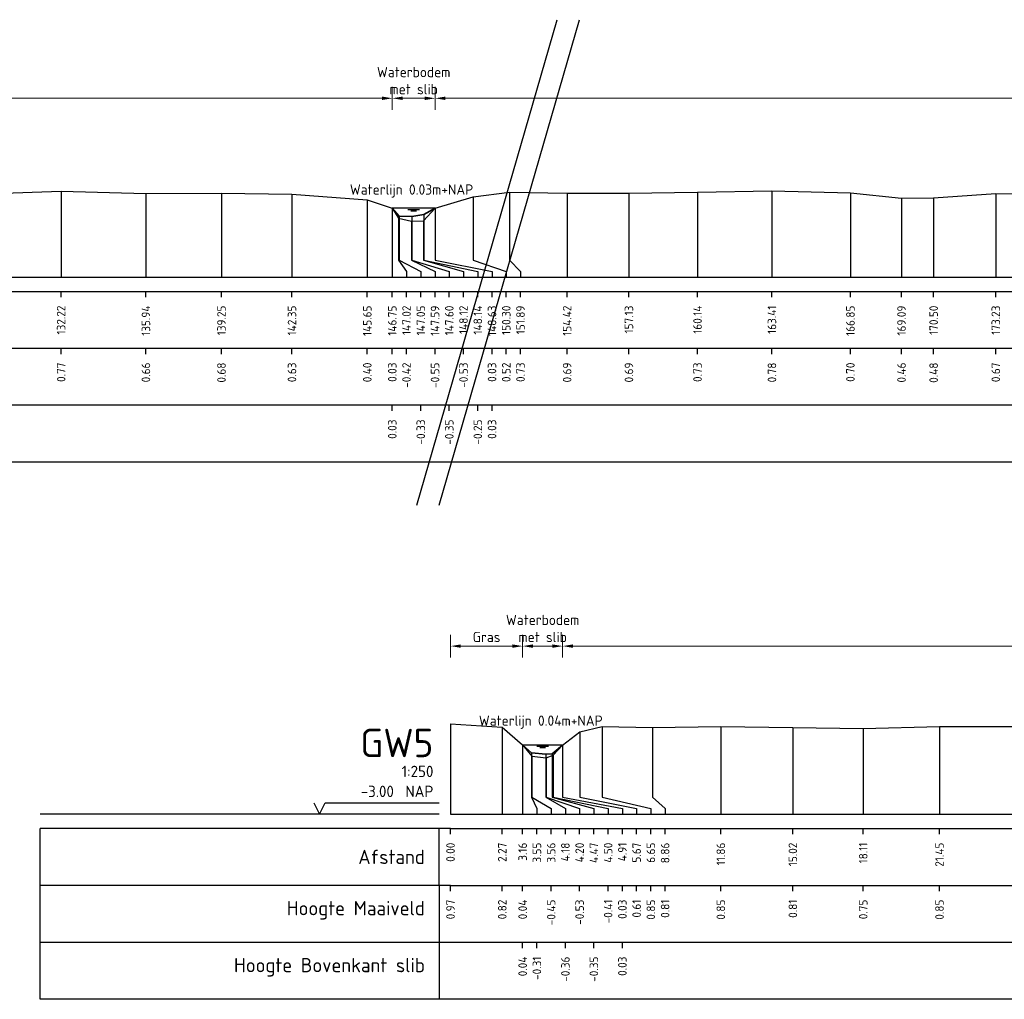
# Model space of a CAD drawing. Header units: metres. Extents: x 132725 to 140175, y 414354 to 417094.
# Tile 43 of 61: x 139831 to 139874, y 416888 to 416931. Entities that reach past the tile are written whole.
import ezdxf
from ezdxf.enums import TextEntityAlignment as Align

# ---------------------------------------------------------------- set-up
doc = ezdxf.new("R2010")
doc.units = ezdxf.units.M
doc.header["$PDMODE"] = 35
doc.header["$PDSIZE"] = 0.075
doc.layers.get('Defpoints').update_dxf_attribs({"true_color": 0x806000})
for name, color, linetype, lineweight in [('B-ME-GW-MAAIVELD-GD', 8, 'GW-MAAIVELD', 25), ('X-ME-AL-PROFIEL_BOVENKANT SLIB-GD', 42, 'Continuous', 35), ('X-XX-AL-DETAIL1-M', 7, 'Continuous', 18), ('X-XX-AL-NAP-T18', 7, 'Continuous', 18), ('X-XX-AL-TEKENBLAD_KADER_AFSNIJMARKERING-G', 7, 'Continuous', 25)]:
    doc.layers.add(name, color=color, linetype=linetype, lineweight=lineweight)
doc.layers.add('X-ME-AL-PROFIEL_WATERLIJN-GD', color=150, linetype='Continuous')
doc.layers.add('X-ME-AL-PROFIELRASTER-S', color=7, linetype='Continuous')
doc.styles.add('NLCS-ISO-ANNOTATIEF-T18', font='NLCS-ISO.ttf', dxfattribs={"height": 1.8})
doc.styles.add('NLCS-ISO-ANNOTATIVE-T18', font='NLCS-ISO.ttf', dxfattribs={"height": 1.8})
doc.linetypes.add('GW-MAAIVELD', pattern='A,12,[40,NLCS.SHX,S=1,R=0,X=0,Y=-0.5],12', length=24)
doc.dimstyles.new('NLCS-ANNOTATIEF-T18-PIJL_L2_H0', dxfattribs={"dimtxt": 2.5, "dimasz": 1.8, "dimexe": 2, "dimexo": 2, "dimgap": 0.7, "dimtad": 1, "dimzin": 0, "dimdsep": 46, "dimtxsty": 'NLCS-ISO-ANNOTATIEF-T18', "dimcen": 0, "dimdle": 2, "dimclrd": 256, "dimclre": 256, "dimclrt": 10, "dimaunit": 2, "dimadec": 0, "dimazin": 0, "dimtfac": 1, "dimtdec": 3, "dimtofl": 0, "dimtmove": 0, "dimatfit": 3, "dimfxl": 2, "dimfxlon": 1, "dimtfillclr": 256, "dimtolj": 1, "dimtzin": 0, "dimlwd": -1, "dimlwe": -1, "dimarcsym": 0})

# ---------------------------------------------------------------- blocks, each defined once
blk = doc.blocks.new('SAL-PROFIELRASTER_BALK_EIND1-D')
at = {"color": 0, "linetype": 'ByBlock', "lineweight": -2, "flags": 128}
for points in [[(0, 0), (1, 0)], [(0, -2.5), (1, -2.5)], [(0, -12.5), (1, -12.5)]]:
    blk.add_lwpolyline(points, dxfattribs=at)
blk = doc.blocks.new('SAL-PROFIELRASTER_BALK_EIND2-D')
at = {"color": 0, "linetype": 'ByBlock', "lineweight": -2}
blk.add_line((1, -12.5), (0, -12.5), dxfattribs=at)
blk = doc.blocks.new('SAL-PROFIELRASTER_BALK_DATA-D')
at = {"color": 0, "linetype": 'ByBlock', "lineweight": -2}
blk.add_lwpolyline([(0, -3.5), (0, -2.5)], dxfattribs=at)
at = {"color": 0, "linetype": 'ByBlock', "lineweight": -2, "style": 'NLCS-ISO-ANNOTATIVE-T18'}
blk.add_attdef('GETAL', text='', height=1.5, rotation=90, dxfattribs=at).set_placement((0.75, -5), align=Align.RIGHT)
blk = doc.blocks.new('SAL-PROFIELRASTER_AANHAAL-D')
at = {"color": 9, "linetype": 'ByBlock', "lineweight": -2, "flags": 128}
blk.add_lwpolyline([(0, 1), (0, 0)], dxfattribs=at)
blk = doc.blocks.new('SAL-PROFIELRASTER_AANHAAL_STAGGER-D')
at = {"color": 9, "linetype": 'ByBlock', "lineweight": -2, "flags": 128}
for points in [[(0, 0), (0, -0.25)], [(0, -0.25), (1, -0.75)], [(1, -0.75), (1, -1)]]:
    blk.add_lwpolyline(points, dxfattribs=at)
blk = doc.blocks.new('*D78')
at = {"layer": 'Defpoints', "color": 0, "transparency": 16777216}
for p in [(139847.574, 416927.988), (139847.574, 416923.171), (139849.451, 416923.168)]:
    blk.add_point(p, dxfattribs=at)
at = {"layer": 'X-XX-AL-DETAIL1-M', "transparency": 16777216}
for p, q in [((139847.574, 416927.488), (139847.574, 416928.488)), ((139849.451, 416927.488), (139849.451, 416928.488)), ((139849.001, 416927.988), (139848.024, 416927.988))]:
    blk.add_line(p, q, dxfattribs=at)
for points in [[(139848.024, 416928.063), (139848.024, 416927.913), (139847.574, 416927.988)], [(139849.001, 416928.063), (139849.001, 416927.913), (139849.451, 416927.988)]]:
    blk.add_solid(points, dxfattribs=at)
at = {"layer": 'X-XX-AL-DETAIL1-M', "color": 10, "transparency": 16777216, "insert": (139848.512, 416928.763), "char_height": 0.45, "attachment_point": 5, "style": 'NLCS-ISO-ANNOTATIEF-T18'}
blk.add_mtext('\\A1;Waterbodem\\Pmet slib', dxfattribs=at)
blk = doc.blocks.new('*D87')
at = {"layer": 'Defpoints', "color": 0, "transparency": 16777216}
for p in [(139849.451, 416927.988), (139849.451, 416923.168), (139933.274, 416923.198)]:
    blk.add_point(p, dxfattribs=at)
at = {"layer": 'X-XX-AL-DETAIL1-M', "transparency": 16777216}
for p, q in [((139849.451, 416927.488), (139849.451, 416928.488)), ((139933.274, 416927.488), (139933.274, 416928.488)), ((139932.824, 416927.988), (139849.901, 416927.988))]:
    blk.add_line(p, q, dxfattribs=at)
for points in [[(139849.901, 416928.063), (139849.901, 416927.913), (139849.451, 416927.988)], [(139932.824, 416928.063), (139932.824, 416927.913), (139933.274, 416927.988)]]:
    blk.add_solid(points, dxfattribs=at)
at = {"layer": 'X-XX-AL-DETAIL1-M', "color": 10, "transparency": 16777216, "insert": (139891.362, 416928.388), "char_height": 0.45, "attachment_point": 5, "style": 'NLCS-ISO-ANNOTATIEF-T18'}
blk.add_mtext('\\A1;Gras', dxfattribs=at)
blk = doc.blocks.new('*D83')
at = {"layer": 'Defpoints', "color": 0, "transparency": 16777216}
for p in [(139779.637, 416927.988), (139779.637, 416923.19), (139847.574, 416923.171)]:
    blk.add_point(p, dxfattribs=at)
at = {"layer": 'X-XX-AL-DETAIL1-M', "transparency": 16777216}
for p, q in [((139779.637, 416927.488), (139779.637, 416928.488)), ((139847.574, 416927.488), (139847.574, 416928.488)), ((139847.124, 416927.988), (139780.087, 416927.988))]:
    blk.add_line(p, q, dxfattribs=at)
for points in [[(139780.087, 416928.063), (139780.087, 416927.913), (139779.637, 416927.988)], [(139847.124, 416928.063), (139847.124, 416927.913), (139847.574, 416927.988)]]:
    blk.add_solid(points, dxfattribs=at)
at = {"layer": 'X-XX-AL-DETAIL1-M', "color": 10, "transparency": 16777216, "insert": (139813.606, 416928.388), "char_height": 0.45, "attachment_point": 5, "style": 'NLCS-ISO-ANNOTATIEF-T18'}
blk.add_mtext('\\A1;Gras', dxfattribs=at)
blk = doc.blocks.new('SAL-PROFIELRASTER-D')
at = {"color": 0, "linetype": 'ByBlock', "lineweight": -2, "flags": 128}
for points in [[(-24, 2), (-23, 0), (-22, 2), (-2, 2)], [(-2, 0), (-72, 0)], [(-72, -12.5), (-72, -2.5)], [(0, -2.5), (-72, -2.5)], [(-2, -12.5), (-2, -2.5)], [(0, -12.5), (-72, -12.5)]]:
    blk.add_lwpolyline(points, dxfattribs=at)
at = {"color": 0, "linetype": 'ByBlock', "lineweight": -2, "style": 'NLCS-ISO-ANNOTATIVE-T18'}
blk.add_text('NAP', height=2, dxfattribs=at).set_placement((-3, 3), align=Align.RIGHT)
blk.add_text('Afstand', height=2.5, dxfattribs=at).set_placement((-4.5, -7.5), align=Align.MIDDLE_RIGHT)
for tag, height, p in [('PROFIELNR', 5, (-3, 10)), ('SCHAAL', 2, (-3, 6.5)), ('NAP', 2, (-9.94, 3))]:
    blk.add_attdef(tag, text='', height=height, dxfattribs=at).set_placement(p, align=Align.RIGHT)
blk = doc.blocks.new('SAL-PROFIELRASTER_BALK-D')
at = {"color": 0, "linetype": 'ByBlock', "lineweight": -2}
for p, q in [((-72, -12.5), (-72, -2.5)), ((-2, -2.5), (-2, -12.5)), ((0, -12.5), (-72, -12.5))]:
    blk.add_line(p, q, dxfattribs=at)
at = {"color": 0, "linetype": 'ByBlock', "lineweight": -2, "style": 'NLCS-ISO-ANNOTATIVE-T18'}
for tag, height, p in [('TITEL1', 2.5, (-4.5, -6.5)), ('TITEL2', 1.5, (-4.5, -9.5))]:
    blk.add_attdef(tag, text='', height=height, dxfattribs=at).set_placement(p, align=Align.MIDDLE_RIGHT)
blk = doc.blocks.new('*D163')
at = {"layer": 'Defpoints', "color": 0, "transparency": 16777216}
for p in [(139853.293, 416903.949), (139853.293, 416899.618), (139855.048, 416899.618)]:
    blk.add_point(p, dxfattribs=at)
at = {"layer": 'X-XX-AL-DETAIL1-M', "transparency": 16777216}
for p, q in [((139853.293, 416903.449), (139853.293, 416904.449)), ((139855.048, 416903.449), (139855.048, 416904.449)), ((139854.598, 416903.949), (139853.743, 416903.949))]:
    blk.add_line(p, q, dxfattribs=at)
for points in [[(139853.743, 416904.024), (139853.743, 416903.874), (139853.293, 416903.949)], [(139854.598, 416904.024), (139854.598, 416903.874), (139855.048, 416903.949)]]:
    blk.add_solid(points, dxfattribs=at)
at = {"layer": 'X-XX-AL-DETAIL1-M', "color": 10, "transparency": 16777216, "insert": (139854.17, 416904.724), "char_height": 0.45, "attachment_point": 5, "style": 'NLCS-ISO-ANNOTATIEF-T18'}
blk.add_mtext('\\A1;Waterbodem\\Pmet slib', dxfattribs=at)
blk = doc.blocks.new('*D175')
at = {"layer": 'Defpoints', "color": 0, "transparency": 16777216}
for p in [(139855.048, 416903.949), (139855.048, 416899.618), (139902.697, 416899.605)]:
    blk.add_point(p, dxfattribs=at)
at = {"layer": 'X-XX-AL-DETAIL1-M', "transparency": 16777216}
for p, q in [((139855.048, 416903.449), (139855.048, 416904.449)), ((139902.697, 416903.449), (139902.697, 416904.449)), ((139902.247, 416903.949), (139855.498, 416903.949))]:
    blk.add_line(p, q, dxfattribs=at)
for points in [[(139855.498, 416904.024), (139855.498, 416903.874), (139855.048, 416903.949)], [(139902.247, 416904.024), (139902.247, 416903.874), (139902.697, 416903.949)]]:
    blk.add_solid(points, dxfattribs=at)
at = {"layer": 'X-XX-AL-DETAIL1-M', "color": 10, "transparency": 16777216, "insert": (139878.872, 416904.349), "char_height": 0.45, "attachment_point": 5, "style": 'NLCS-ISO-ANNOTATIEF-T18'}
blk.add_mtext('\\A1;Gras', dxfattribs=at)
blk = doc.blocks.new('*D176')
at = {"layer": 'Defpoints', "color": 0, "transparency": 16777216}
for p in [(139850.128, 416903.949), (139850.128, 416900.541), (139853.293, 416899.618)]:
    blk.add_point(p, dxfattribs=at)
at = {"layer": 'X-XX-AL-DETAIL1-M', "transparency": 16777216}
for p, q in [((139850.128, 416903.449), (139850.128, 416904.449)), ((139853.293, 416903.449), (139853.293, 416904.449)), ((139852.843, 416903.949), (139850.578, 416903.949))]:
    blk.add_line(p, q, dxfattribs=at)
for points in [[(139850.578, 416904.024), (139850.578, 416903.874), (139850.128, 416903.949)], [(139852.843, 416904.024), (139852.843, 416903.874), (139853.293, 416903.949)]]:
    blk.add_solid(points, dxfattribs=at)
at = {"layer": 'X-XX-AL-DETAIL1-M', "color": 10, "transparency": 16777216, "insert": (139851.71, 416904.349), "char_height": 0.45, "attachment_point": 5, "style": 'NLCS-ISO-ANNOTATIEF-T18'}
blk.add_mtext('\\A1;Gras', dxfattribs=at)

msp = doc.modelspace()

# ---------------------------------------------------------------- linework, layer by layer
at = {"layer": 'B-ME-GW-MAAIVELD-GD', "ltscale": 0.1, "flags": 128}
for points in [[(139700.824, 416924.023), (139703.72, 416923.864), (139704.809, 416923.758), (139705.048, 416923.562), (139705.417, 416923.184), (139706.119, 416922.581), (139706.972, 416922.691), (139707.905, 416922.793), (139708.413, 416923.171), (139709.319, 416923.738), (139710.113, 416923.894), (139713.477, 416923.886), (139716.737, 416923.834), (139719.894, 416923.801), (139723.213, 416923.832), (139726.292, 416923.836), (139729.366, 416923.842), (139732.087, 416923.822), (139735.366, 416923.858), (139738.325, 416923.867), (139741.653, 416923.795), (139744.721, 416923.821), (139748.219, 416923.812), (139751.297, 416923.81), (139754.769, 416923.839), (139757.993, 416923.796), (139759.567, 416923.743), (139761.064, 416923.752), (139763.359, 416923.823), (139766.805, 416923.821), (139770.042, 416923.829), (139773.156, 416923.82), (139775.409, 416923.731), (139776.943, 416923.187), (139777.437, 416922.793), (139778.357, 416922.684), (139779.211, 416922.862), (139779.637, 416923.19), (139780.25, 416923.452), (139781.765, 416923.618), (139782.86, 416923.817), (139784.946, 416923.967), (139787.754, 416923.973), (139790.711, 416923.957), (139793.742, 416923.927), (139797.057, 416923.818), (139799.926, 416923.743), (139803.143, 416923.827), (139806.763, 416923.834), (139809.93, 416923.813), (139811.491, 416923.741), (139814.309, 416923.678), (139816.067, 416923.825), (139819.246, 416923.871), (139822.814, 416923.882), (139826.612, 416923.867), (139830.085, 416923.812), (139833.044, 416923.91), (139836.765, 416923.805), (139840.079, 416923.818), (139843.173, 416923.774), (139846.477, 416923.539), (139847.574, 416923.171), (139847.841, 416922.727), (139848.413, 416922.594), (139848.943, 416922.608), (139849.451, 416923.168), (139851.12, 416923.663), (139852.711, 416923.867), (139855.244, 416923.827), (139857.956, 416923.832), (139860.965, 416923.87), (139864.23, 416923.926), (139867.673, 416923.845), (139869.915, 416923.6), (139871.324, 416923.621), (139874.05, 416923.811), (139877.519, 416923.799), (139880.909, 416923.859), (139883.976, 416923.915), (139887.376, 416923.876), (139890.678, 416923.767), (139893.909, 416923.717), (139897.127, 416923.801), (139900.186, 416923.653), (139903.607, 416923.657), (139906.731, 416923.693), (139910.075, 416923.665), (139913.469, 416923.816), (139917.03, 416923.828), (139920.411, 416923.81), (139923.657, 416923.814), (139926.596, 416923.836), (139929.829, 416923.786), (139932.757, 416923.464), (139933.274, 416923.198), (139933.574, 416922.618), (139934.311, 416922.31), (139935.154, 416922.251), (139935.929, 416922.343), (139936.83, 416922.649), (139937.446, 416922.944), (139937.691, 416923.194), (139938.383, 416924.065), (139940.126, 416924.32), (139942.806, 416924.409), (139945.78, 416924.524), (139948.743, 416924.749), (139951.637, 416924.953), (139954.351, 416925.181), (139957.42, 416925.409), (139960.579, 416925.431), (139963.76, 416925.279), (139967.472, 416925.028), (139971.274, 416924.818), (139974.442, 416924.718), (139977.561, 416924.553), (139980.829, 416924.438), (139984.067, 416924.394), (139987.841, 416924.368), (139991.002, 416924.335), (139994.074, 416924.29), (139997.144, 416924.25), (140000.249, 416924.205), (140001.88, 416924.252), (140002.728, 416924.236), (140003.914, 416924.052), (140005.832, 416923.539), (140006.764, 416923.302), (140008.466, 416922.636), (140010.454, 416922.372), (140012.344, 416922.022), (140013.594, 416921.672)], [(139850.128, 416900.541), (139852.399, 416900.399), (139853.293, 416899.618), (139853.69, 416899.126), (139854.324, 416899.044), (139854.628, 416899.167), (139855.034, 416899.608), (139855.8, 416900.183), (139856.775, 416900.423), (139858.993, 416900.384), (139861.986, 416900.423), (139865.148, 416900.38), (139868.235, 416900.327), (139871.58, 416900.42), (139874.798, 416900.422), (139878.175, 416900.446), (139881.949, 416900.357), (139884.345, 416900.097), (139887.562, 416900.347), (139890.234, 416900.407), (139893.611, 416900.441), (139897.152, 416900.363), (139899.885, 416900.214), (139901.51, 416899.98), (139902.741, 416899.591), (139903.64, 416899.187), (139904.436, 416899.183), (139905.191, 416899.297), (139905.767, 416899.605), (139906.653, 416900.016), (139907.932, 416900.196), (139911.004, 416900.322), (139914.768, 416900.361), (139918.791, 416900.404), (139922.989, 416900.352), (139926.777, 416900.344), (139930.096, 416900.281), (139933.163, 416900.097), (139934.794, 416899.861), (139936.495, 416900.091), (139938.848, 416900.252), (139941.958, 416900.319), (139945.218, 416900.362), (139949.105, 416900.388), (139952.745, 416900.329), (139956.098, 416900.314), (139959.542, 416900.249), (139962.565, 416900.068), (139963.726, 416899.842), (139964.662, 416900.061), (139966.928, 416900.182), (139970.563, 416900.314), (139974.153, 416900.363), (139978.323, 416900.345), (139982.302, 416900.238), (139984.034, 416899.988), (139984.682, 416899.474), (139985.076, 416899.165), (139985.759, 416899.123), (139986.442, 416899.125), (139987.017, 416899.404), (139987.695, 416899.835), (139988.873, 416900.076), (139990.965, 416900.286), (139994.203, 416900.365), (139997.452, 416900.345), (140000.676, 416900.292), (140004.04, 416900.283), (140007.468, 416900.26), (140010.769, 416900.251), (140013.887, 416900.078), (140015.127, 416899.802), (140016.568, 416900.1), (140018.297, 416900.22), (140021.585, 416900.281), (140025.135, 416900.267), (140027.886, 416900.235), (140031.551, 416900.283), (140034.929, 416900.284), (140038.237, 416900.269), (140041.694, 416900.206), (140044.032, 416900.019), (140045.126, 416899.771), (140046.417, 416900.058), (140048.158, 416900.193), (140051.091, 416900.3), (140054.207, 416900.325), (140057.382, 416900.339), (140060.365, 416900.333), (140063.226, 416900.31), (140066.605, 416900.284), (140068.893, 416900.074), (140070.312, 416899.824), (140071.072, 416899.465), (140071.339, 416899.238), (140071.823, 416899.198), (140072.509, 416899.242), (140072.842, 416899.444), (140073.446, 416899.835), (140074.484, 416900.197), (140076.363, 416900.321), (140078.773, 416900.336), (140080.577, 416900.055), (140081.363, 416899.442), (140081.856, 416899.106), (140082.389, 416899.148), (140082.905, 416899.181), (140083.314, 416899.422), (140084.438, 416900.268), (140085.853, 416900.6), (140088.46, 416900.699), (140090.728, 416900.85), (140093.295, 416901.056), (140095.708, 416901.328), (140098.105, 416901.586), (140100.992, 416901.792), (140103.382, 416901.925), (140105.123, 416901.948), (140107.602, 416901.902), (140109.327, 416901.834), (140112.166, 416901.628), (140115.217, 416901.404), (140118.679, 416901.244), (140121.377, 416901.119), (140124.513, 416901.103), (140127.737, 416901.166), (140131.235, 416901.208), (140134.715, 416901.295), (140138.208, 416901.276), (140141.572, 416901.137), (140144.249, 416901.107), (140146.047, 416900.876), (140147.037, 416900.742), (140147.629, 416900.751), (140148.736, 416900.394), (140148.925, 416900.362), (140150.371, 416900.252), (140151.163, 416900.042), (140151.7, 416899.826), (140153.419, 416899.512), (140154.028, 416898.815), (140155.988, 416898.405), (140157.818, 416898.235)]]:
    msp.add_lwpolyline(points, dxfattribs=at)
at = {"layer": 'X-ME-AL-PROFIEL_BOVENKANT SLIB-GD'}
for points in [[(139847.574, 416923.171), (139847.874, 416922.809), (139848.426, 416922.797), (139848.962, 416922.893), (139849.451, 416923.168)], [(139853.293, 416899.618), (139853.68, 416899.262), (139854.308, 416899.211), (139854.595, 416899.227), (139855.034, 416899.608)]]:
    msp.add_lwpolyline(points, dxfattribs=at)
at = {"layer": 'X-ME-AL-PROFIEL_WATERLIJN-GD'}
for points in [[(139849.451, 416923.168), (139847.574, 416923.171)], [(139848.262, 416923.108), (139848.762, 416923.108)], [(139848.387, 416923.048), (139848.637, 416923.048)], [(139853.293, 416899.618), (139855.048, 416899.618)], [(139853.92, 416899.557), (139854.42, 416899.557)], [(139854.045, 416899.497), (139854.295, 416899.497)]]:
    msp.add_lwpolyline(points, dxfattribs=at)
at = {"layer": 'X-XX-AL-TEKENBLAD_KADER_AFSNIJMARKERING-G'}
for points in [[(139848.646, 416910.14), (139854.8, 416931.437)], [(139849.628, 416910.14), (139855.782, 416931.437)]]:
    msp.add_lwpolyline(points, dxfattribs=at)

# ---------------------------------------------------------------- block references
at = {"layer": 'X-ME-AL-PROFIELRASTER-S'}
for p, yscale in [((139833.044, 416920.142), 3.768), ((139836.765, 416920.142), 3.663), ((139840.079, 416920.142), 3.676), ((139843.173, 416920.142), 3.632), ((139846.477, 416920.142), 3.397), ((139851.12, 416921.142), 2.521), ((139852.711, 416921.142), 2.725), ((139855.244, 416920.142), 3.685), ((139857.956, 416920.142), 3.69), ((139860.965, 416920.142), 3.728), ((139864.23, 416920.142), 3.784), ((139867.673, 416920.142), 3.703), ((139869.915, 416920.142), 3.458), ((139871.324, 416920.142), 3.479), ((139874.05, 416920.142), 3.669), ((139847.574, 416920.142), 3.029), ((139847.574, 416920.142), 3.029), ((139847.574, 416920.142), 3.029), ((139847.574, 416920.142), 3.029), ((139849.451, 416921.142), 2.026), ((139849.451, 416921.142), 2.026), ((139849.451, 416921.142), 2.026), ((139849.451, 416921.142), 2.026), ((139847.841, 416921.142), 1.585), ((139847.874, 416921.142), 1.667), ((139848.426, 416921.142), 1.655), ((139848.962, 416921.142), 1.751), ((139848.413, 416921.142), 1.452), ((139848.943, 416921.142), 1.466), ((139850.128, 416896.575), 3.966), ((139852.399, 416896.575), 3.824), ((139856.775, 416897.575), 2.848), ((139858.993, 416897.575), 2.809), ((139861.986, 416896.575), 3.848), ((139865.148, 416896.575), 3.805), ((139868.235, 416896.575), 3.752), ((139871.58, 416896.575), 3.845), ((139855.8, 416897.575), 2.608), ((139853.293, 416896.575), 3.043), ((139853.293, 416896.575), 3.043), ((139853.293, 416896.575), 3.043), ((139853.293, 416896.575), 3.043), ((139855.034, 416897.575), 2.033), ((139855.034, 416897.575), 2.033), ((139855.034, 416897.575), 2.033), ((139855.034, 416897.575), 2.033), ((139853.68, 416897.575), 1.687), ((139853.69, 416897.575), 1.551), ((139854.308, 416897.575), 1.636), ((139854.324, 416897.575), 1.469), ((139854.595, 416897.575), 1.652), ((139854.628, 416897.575), 1.592)]:
    msp.add_blockref('SAL-PROFIELRASTER_AANHAAL-D', p, dxfattribs=dict(at, yscale=yscale))
for p, xscale, zscale in [((139847.841, 416921.142), 0.3581006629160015, 0.3581006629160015), ((139847.874, 416921.142), 0.9502718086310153, 0.9502718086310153), ((139848.413, 416921.142), 1.03563331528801, 1.03563331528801), ((139848.426, 416921.142), 1.647832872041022, 1.647832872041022), ((139848.943, 416921.142), 1.755881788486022, 1.755881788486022), ((139848.962, 416921.142), 2.361913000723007, 2.361913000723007), ((139849.451, 416921.142), 2.497896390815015, 2.497896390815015), ((139849.451, 416921.142), 2.497896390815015, 2.497896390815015), ((139849.451, 416921.142), 2.497896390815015, 2.497896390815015), ((139849.451, 416921.142), 2.497896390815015, 2.497896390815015), ((139851.12, 416921.142), 1.453420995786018, 1.453420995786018), ((139852.711, 416921.142), 0.4881539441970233, 0.4881539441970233), ((139853.68, 416897.575), 0.2375254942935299, 0.2375254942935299), ((139853.69, 416897.575), 0.8531211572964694, 0.8531211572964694), ((139854.308, 416897.575), 0.8594614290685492, 0.8594614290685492), ((139854.324, 416897.575), 1.468484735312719, 1.468484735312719), ((139854.595, 416897.575), 1.82285748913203, 1.82285748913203), ((139854.628, 416897.575), 2.41427430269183, 2.41427430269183), ((139855.034, 416897.575), 2.633459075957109, 2.633459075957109), ((139855.034, 416897.575), 2.633459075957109, 2.633459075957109), ((139855.034, 416897.575), 2.633459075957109, 2.633459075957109), ((139855.034, 416897.575), 2.633459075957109, 2.633459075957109), ((139855.8, 416897.575), 2.49271272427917, 2.49271272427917), ((139856.775, 416897.575), 2.14270770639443, 2.14270770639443), ((139858.993, 416897.575), 0.55012262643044, 0.55012262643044)]:
    msp.add_blockref('SAL-PROFIELRASTER_AANHAAL_STAGGER-D', p, dxfattribs=dict(at, xscale=xscale, zscale=zscale))
at = {"layer": 'X-ME-AL-PROFIELRASTER-S', "yscale": 0.25}
for name, p, xscale, zscale in [('SAL-PROFIELRASTER_BALK_EIND1-D', (139700.824, 416920.142), 313.5, 308.2663785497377), ('SAL-PROFIELRASTER_BALK_EIND2-D', (139700.824, 416917.642), 313.5, 308.2663785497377), ('SAL-PROFIELRASTER_BALK_EIND2-D', (139700.824, 416915.142), 313.5, 308.2663785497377), ('SAL-PROFIELRASTER_BALK_EIND1-D', (139850.128, 416896.575), 308, 303.9164703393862), ('SAL-PROFIELRASTER_BALK_EIND2-D', (139850.128, 416894.075), 308, 303.9164703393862), ('SAL-PROFIELRASTER_BALK_EIND2-D', (139850.128, 416891.575), 308, 303.9164703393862)]:
    msp.add_blockref(name, p, dxfattribs=dict(at, xscale=xscale, zscale=zscale))
at = {"layer": 'X-ME-AL-PROFIELRASTER-S', "xscale": 0.25, "yscale": 0.25, "zscale": 0.25}
for name, p, values in [('SAL-PROFIELRASTER_BALK_DATA-D', (139833.044, 416920.142), {'GETAL': '132.22'}), ('SAL-PROFIELRASTER_BALK_DATA-D', (139836.765, 416920.142), {'GETAL': '135.94'}), ('SAL-PROFIELRASTER_BALK_DATA-D', (139840.079, 416920.142), {'GETAL': '139.25'}), ('SAL-PROFIELRASTER_BALK_DATA-D', (139843.173, 416920.142), {'GETAL': '142.35'}), ('SAL-PROFIELRASTER_BALK_DATA-D', (139846.477, 416920.142), {'GETAL': '145.65'}), ('SAL-PROFIELRASTER_BALK_DATA-D', (139847.574, 416920.142), {'GETAL': '146.75'}), ('SAL-PROFIELRASTER_BALK_DATA-D', (139847.574, 416920.142), {'GETAL': '146.75'}), ('SAL-PROFIELRASTER_BALK_DATA-D', (139847.574, 416920.142), {'GETAL': '146.75'}), ('SAL-PROFIELRASTER_BALK_DATA-D', (139847.574, 416920.142), {'GETAL': '146.75'}), ('SAL-PROFIELRASTER_BALK_DATA-D', (139848.199, 416920.142), {'GETAL': '147.02'}), ('SAL-PROFIELRASTER_BALK_DATA-D', (139848.824, 416920.142), {'GETAL': '147.05'}), ('SAL-PROFIELRASTER_BALK_DATA-D', (139849.449, 416920.142), {'GETAL': '147.59'}), ('SAL-PROFIELRASTER_BALK_DATA-D', (139850.074, 416920.142), {'GETAL': '147.60'}), ('SAL-PROFIELRASTER_BALK_DATA-D', (139850.699, 416920.142), {'GETAL': '148.12'}), ('SAL-PROFIELRASTER_BALK_DATA-D', (139851.324, 416920.142), {'GETAL': '148.14'}), ('SAL-PROFIELRASTER_BALK_DATA-D', (139851.949, 416920.142), {'GETAL': '148.63'}), ('SAL-PROFIELRASTER_BALK_DATA-D', (139851.949, 416920.142), {'GETAL': '148.63'}), ('SAL-PROFIELRASTER_BALK_DATA-D', (139851.949, 416920.142), {'GETAL': '148.63'}), ('SAL-PROFIELRASTER_BALK_DATA-D', (139851.949, 416920.142), {'GETAL': '148.63'}), ('SAL-PROFIELRASTER_BALK_DATA-D', (139852.574, 416920.142), {'GETAL': '150.30'}), ('SAL-PROFIELRASTER_BALK_DATA-D', (139853.199, 416920.142), {'GETAL': '151.89'}), ('SAL-PROFIELRASTER_BALK_DATA-D', (139855.244, 416920.142), {'GETAL': '154.42'}), ('SAL-PROFIELRASTER_BALK_DATA-D', (139857.956, 416920.142), {'GETAL': '157.13'}), ('SAL-PROFIELRASTER_BALK_DATA-D', (139860.965, 416920.142), {'GETAL': '160.14'}), ('SAL-PROFIELRASTER_BALK_DATA-D', (139864.23, 416920.142), {'GETAL': '163.41'}), ('SAL-PROFIELRASTER_BALK_DATA-D', (139867.673, 416920.142), {'GETAL': '166.85'}), ('SAL-PROFIELRASTER_BALK_DATA-D', (139869.915, 416920.142), {'GETAL': '169.09'}), ('SAL-PROFIELRASTER_BALK_DATA-D', (139871.324, 416920.142), {'GETAL': '170.50'}), ('SAL-PROFIELRASTER_BALK_DATA-D', (139874.05, 416920.142), {'GETAL': '173.23'}), ('SAL-PROFIELRASTER_BALK_DATA-D', (139833.044, 416917.642), {'GETAL': '0.77'}), ('SAL-PROFIELRASTER_BALK_DATA-D', (139836.765, 416917.642), {'GETAL': '0.66'}), ('SAL-PROFIELRASTER_BALK_DATA-D', (139840.079, 416917.642), {'GETAL': '0.68'}), ('SAL-PROFIELRASTER_BALK_DATA-D', (139843.173, 416917.642), {'GETAL': '0.63'}), ('SAL-PROFIELRASTER_BALK_DATA-D', (139846.477, 416917.642), {'GETAL': '0.40'}), ('SAL-PROFIELRASTER_BALK_DATA-D', (139847.574, 416917.642), {'GETAL': '0.03'}), ('SAL-PROFIELRASTER_BALK_DATA-D', (139848.199, 416917.642), {'GETAL': '-0.42'}), ('SAL-PROFIELRASTER_BALK_DATA-D', (139849.449, 416917.642), {'GETAL': '-0.55'}), ('SAL-PROFIELRASTER_BALK_DATA-D', (139850.699, 416917.642), {'GETAL': '-0.53'}), ('SAL-PROFIELRASTER_BALK_DATA-D', (139851.949, 416917.642), {'GETAL': '0.03'}), ('SAL-PROFIELRASTER_BALK_DATA-D', (139852.574, 416917.642), {'GETAL': '0.52'}), ('SAL-PROFIELRASTER_BALK_DATA-D', (139853.199, 416917.642), {'GETAL': '0.73'}), ('SAL-PROFIELRASTER_BALK_DATA-D', (139855.244, 416917.642), {'GETAL': '0.69'}), ('SAL-PROFIELRASTER_BALK_DATA-D', (139857.956, 416917.642), {'GETAL': '0.69'}), ('SAL-PROFIELRASTER_BALK_DATA-D', (139860.965, 416917.642), {'GETAL': '0.73'}), ('SAL-PROFIELRASTER_BALK_DATA-D', (139864.23, 416917.642), {'GETAL': '0.78'}), ('SAL-PROFIELRASTER_BALK_DATA-D', (139867.673, 416917.642), {'GETAL': '0.70'}), ('SAL-PROFIELRASTER_BALK_DATA-D', (139869.915, 416917.642), {'GETAL': '0.46'}), ('SAL-PROFIELRASTER_BALK_DATA-D', (139871.324, 416917.642), {'GETAL': '0.48'}), ('SAL-PROFIELRASTER_BALK_DATA-D', (139874.05, 416917.642), {'GETAL': '0.67'}), ('SAL-PROFIELRASTER_BALK_DATA-D', (139847.574, 416915.142), {'GETAL': '0.03'}), ('SAL-PROFIELRASTER_BALK_DATA-D', (139848.824, 416915.142), {'GETAL': '-0.33'}), ('SAL-PROFIELRASTER_BALK_DATA-D', (139850.074, 416915.142), {'GETAL': '-0.35'}), ('SAL-PROFIELRASTER_BALK_DATA-D', (139851.324, 416915.142), {'GETAL': '-0.25'}), ('SAL-PROFIELRASTER_BALK_DATA-D', (139851.949, 416915.142), {'GETAL': '0.03'}), ('SAL-PROFIELRASTER-D', (139850.128, 416896.575), {'PROFIELNR': 'GW5', 'SCHAAL': '1:250', 'NAP': '-3.00'}), ('SAL-PROFIELRASTER_BALK_DATA-D', (139850.128, 416896.575), {'GETAL': '0.00'}), ('SAL-PROFIELRASTER_BALK_DATA-D', (139852.399, 416896.575), {'GETAL': '2.27'}), ('SAL-PROFIELRASTER_BALK_DATA-D', (139853.293, 416896.575), {'GETAL': '3.16'}), ('SAL-PROFIELRASTER_BALK_DATA-D', (139853.293, 416896.575), {'GETAL': '3.16'}), ('SAL-PROFIELRASTER_BALK_DATA-D', (139853.293, 416896.575), {'GETAL': '3.16'}), ('SAL-PROFIELRASTER_BALK_DATA-D', (139853.293, 416896.575), {'GETAL': '3.16'}), ('SAL-PROFIELRASTER_BALK_DATA-D', (139853.918, 416896.575), {'GETAL': '3.55'}), ('SAL-PROFIELRASTER_BALK_DATA-D', (139854.543, 416896.575), {'GETAL': '3.56'}), ('SAL-PROFIELRASTER_BALK_DATA-D', (139855.168, 416896.575), {'GETAL': '4.18'}), ('SAL-PROFIELRASTER_BALK_DATA-D', (139855.793, 416896.575), {'GETAL': '4.20'}), ('SAL-PROFIELRASTER_BALK_DATA-D', (139856.418, 416896.575), {'GETAL': '4.47'}), ('SAL-PROFIELRASTER_BALK_DATA-D', (139857.043, 416896.575), {'GETAL': '4.50'}), ('SAL-PROFIELRASTER_BALK_DATA-D', (139857.668, 416896.575), {'GETAL': '4.91'}), ('SAL-PROFIELRASTER_BALK_DATA-D', (139857.668, 416896.575), {'GETAL': '4.91'}), ('SAL-PROFIELRASTER_BALK_DATA-D', (139857.668, 416896.575), {'GETAL': '4.91'}), ('SAL-PROFIELRASTER_BALK_DATA-D', (139857.668, 416896.575), {'GETAL': '4.91'}), ('SAL-PROFIELRASTER_BALK_DATA-D', (139858.293, 416896.575), {'GETAL': '5.67'}), ('SAL-PROFIELRASTER_BALK_DATA-D', (139858.918, 416896.575), {'GETAL': '6.65'}), ('SAL-PROFIELRASTER_BALK_DATA-D', (139859.543, 416896.575), {'GETAL': '8.86'}), ('SAL-PROFIELRASTER_BALK_DATA-D', (139861.986, 416896.575), {'GETAL': '11.86'}), ('SAL-PROFIELRASTER_BALK_DATA-D', (139865.148, 416896.575), {'GETAL': '15.02'}), ('SAL-PROFIELRASTER_BALK_DATA-D', (139868.235, 416896.575), {'GETAL': '18.11'}), ('SAL-PROFIELRASTER_BALK_DATA-D', (139871.58, 416896.575), {'GETAL': '21.45'}), ('SAL-PROFIELRASTER_BALK-D', (139850.128, 416894.075), {'TITEL1': 'Hoogte Maaiveld'}), ('SAL-PROFIELRASTER_BALK_DATA-D', (139850.128, 416894.075), {'GETAL': '0.97'}), ('SAL-PROFIELRASTER_BALK_DATA-D', (139852.399, 416894.075), {'GETAL': '0.82'}), ('SAL-PROFIELRASTER_BALK_DATA-D', (139853.293, 416894.075), {'GETAL': '0.04'}), ('SAL-PROFIELRASTER_BALK_DATA-D', (139854.543, 416894.075), {'GETAL': '-0.45'}), ('SAL-PROFIELRASTER_BALK_DATA-D', (139855.793, 416894.075), {'GETAL': '-0.53'}), ('SAL-PROFIELRASTER_BALK_DATA-D', (139857.043, 416894.075), {'GETAL': '-0.41'}), ('SAL-PROFIELRASTER_BALK_DATA-D', (139857.668, 416894.075), {'GETAL': '0.03'}), ('SAL-PROFIELRASTER_BALK_DATA-D', (139858.293, 416894.075), {'GETAL': '0.61'}), ('SAL-PROFIELRASTER_BALK_DATA-D', (139858.918, 416894.075), {'GETAL': '0.85'}), ('SAL-PROFIELRASTER_BALK_DATA-D', (139859.543, 416894.075), {'GETAL': '0.81'}), ('SAL-PROFIELRASTER_BALK_DATA-D', (139861.986, 416894.075), {'GETAL': '0.85'}), ('SAL-PROFIELRASTER_BALK_DATA-D', (139865.148, 416894.075), {'GETAL': '0.81'}), ('SAL-PROFIELRASTER_BALK_DATA-D', (139868.235, 416894.075), {'GETAL': '0.75'}), ('SAL-PROFIELRASTER_BALK_DATA-D', (139871.58, 416894.075), {'GETAL': '0.85'}), ('SAL-PROFIELRASTER_BALK-D', (139850.128, 416891.575), {'TITEL1': 'Hoogte Bovenkant slib'}), ('SAL-PROFIELRASTER_BALK_DATA-D', (139853.293, 416891.575), {'GETAL': '0.04'}), ('SAL-PROFIELRASTER_BALK_DATA-D', (139853.918, 416891.575), {'GETAL': '-0.31'}), ('SAL-PROFIELRASTER_BALK_DATA-D', (139855.168, 416891.575), {'GETAL': '-0.36'}), ('SAL-PROFIELRASTER_BALK_DATA-D', (139856.418, 416891.575), {'GETAL': '-0.35'}), ('SAL-PROFIELRASTER_BALK_DATA-D', (139857.668, 416891.575), {'GETAL': '0.03'})]:
    msp.add_blockref(name, p, dxfattribs=at).add_auto_attribs(values)

# ---------------------------------------------------------------- texts
at = {"layer": 'X-XX-AL-NAP-T18', "color": 10, "char_height": 0.45, "width": 15.43377, "attachment_point": 7, "style": 'NLCS-ISO-ANNOTATIEF-T18'}
for s, insert in [('Waterlijn 0.03m+NAP', (139845.712, 416923.624)), ('Waterlijn 0.04m+NAP', (139851.37, 416900.318))]:
    msp.add_mtext(s, dxfattribs=dict(at, insert=insert))

# ---------------------------------------------------------------- dimensions: what is measured, and where the dimension line sits
at = {"layer": 'X-XX-AL-DETAIL1-M'}
for base, p1, p2, text, picture, middle in [((139847.574, 416927.988), (139849.451, 416923.168), (139847.574, 416923.171), 'Waterbodem\\Pmet slib', '*D78', (139848.512, 416927.988)), ((139779.637, 416927.988), (139847.574, 416923.171), (139779.637, 416923.19), 'Gras', '*D83', (139813.606, 416927.988)), ((139849.451, 416927.988), (139933.274, 416923.198), (139849.451, 416923.168), 'Gras', '*D87', (139891.362, 416927.988)), ((139853.293, 416903.949), (139855.048, 416899.618), (139853.293, 416899.618), 'Waterbodem\\Pmet slib', '*D163', (139854.17, 416903.949)), ((139850.128, 416903.949), (139853.293, 416899.618), (139850.128, 416900.541), 'Gras', '*D176', (139851.71, 416903.949)), ((139855.048, 416903.949), (139902.697, 416899.605), (139855.048, 416899.618), 'Gras', '*D175', (139878.872, 416903.949))]:
    dim = msp.add_linear_dim(base=base, p1=p1, p2=p2, text=text, dimstyle='NLCS-ANNOTATIEF-T18-PIJL_L2_H0', dxfattribs=at)
    dim.commit()
    dim.dimension.update_dxf_attribs({"geometry": picture, "text_midpoint": middle, "dimtype": 160})

doc.saveas('drawing.dxf')
